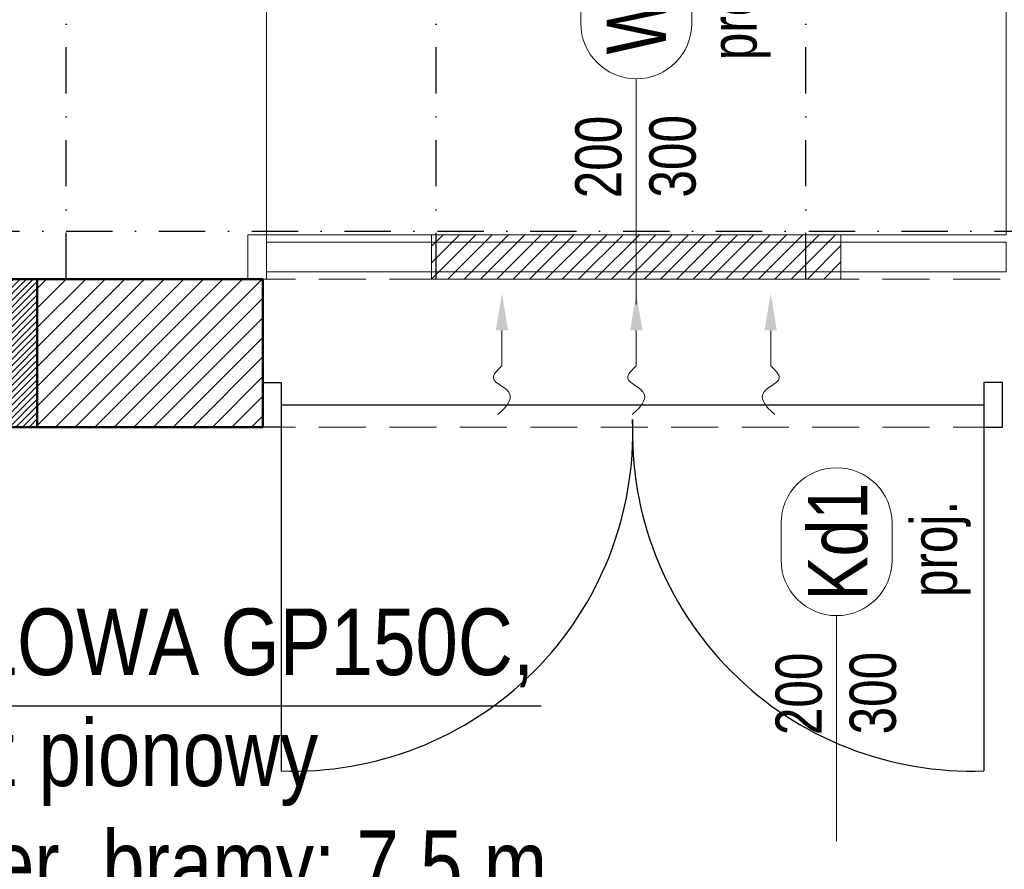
# Model space of a CAD drawing. Header units: centimetres. Extents: x -2715 to 104803, y -2927 to 32152.
# Tile 38 of 72: x 87423 to 87689, y -609 to -379. Entities that reach past the tile are written whole.
import ezdxf
from ezdxf.enums import TextEntityAlignment as Align
from ezdxf.lldxf.tags import DXFTag

# ---------------------------------------------------------------- set-up
doc = ezdxf.new("R2010")
doc.units = ezdxf.units.CM
doc.header["$MEASUREMENT"] = 0
doc.linetypes.add('DASHDOT2', pattern=[0.5, 0.25, -0.125, 0, -0.125])
doc.linetypes.add('HIDDENX2', pattern=[19.05, 12.7, -6.35])
for name, color, linetype, lineweight in [('0_TXT', 252, 'Continuous', 15), ('1_ doors proj.', 252, 'Continuous', 15), ('1_ hatch', 252, 'Continuous', 9), ('1_ hatch proj.', 252, 'Continuous', 9), ('1_ projection', 252, 'HIDDENX2', 5), ('1_ przerywana  S_CONSTRUCTION', 252, 'DASHDOT2', 25), ('1_ wall STRUCT', 252, 'Continuous', 50), ('1_ wall STRUCT proj.', 252, 'Continuous', 50), ('2_ doors description proj.', 252, 'Continuous', 15)]:
    doc.layers.add(name, color=color, linetype=linetype, lineweight=lineweight)
doc.layers.add('3_KRATA_dzrwi istn.', color=252, linetype='Continuous')
doc.layers.add('_IS_sanitarne.opis', color=105, linetype='Continuous')
doc.styles.add('ARIAL', font='arial.ttf', dxfattribs={"width": 0.8})
doc.styles.add('BIKTS', font='bikromsw.shx', dxfattribs={"width": 0.85})
doc.styles.get("Standard").update_dxf_attribs({"font": 'ARIALN.TTF'})
tags = doc.linetypes.add('Dash', pattern=[15, 10, -5]).pattern_tags.tags
tags[6:7] = [DXFTag(74, 4), DXFTag(75, 0), DXFTag(340, '0'), DXFTag(46, 0.0), DXFTag(50, 0.0), DXFTag(44, 0.0), DXFTag(45, 0.0)]
tags[4:5] = [DXFTag(74, 4), DXFTag(75, 0), DXFTag(340, '0'), DXFTag(46, 0.0), DXFTag(50, 0.0), DXFTag(44, 0.0), DXFTag(45, 0.0)]
doc.linetypes.add('FENCELINE9', pattern='A,1e-09,[163,AAA.SHX,S=1,R=0,X=0,Y=0],1.5,-0.5', length=2)

# ---------------------------------------------------------------- blocks, each defined once
blk = doc.blocks.new('vcfnbvcnbvm')
at = {"linetype": 'Dash', "ltscale": 20}
blk.add_lwpolyline([(-205, 6), (-5, 6), (-5, 306), (-205, 306), (-205, 6)], dxfattribs=at)
for points in [[(-210, 6), (-205, 6), (-205, -6), (-210, -6), (-210, 6)], [(-210, 6), (-205, 6), (-205, -6), (-210, -6), (-210, 6)], [(-205, 4), (-5, 4), (-5, -4), (-205, -4), (-205, 6)]]:
    blk.add_lwpolyline(points)
blk = doc.blocks.new('gfdgfdghf')
for points in [[(-200, 6), (-195, 6), (-195, -6), (-200, -6), (-200, 6)], [(-200, 6), (-195, 6), (-195, -6), (-200, -6), (-200, 6)], [(0, 6), (-5, 6), (-5, -6), (0, -6), (0, 6)], [(0, 6), (-5, 6), (-5, -6), (0, -6), (0, 6)], [(-195, -4), (-195, -99)], [(-5, -4), (-5, -99)]]:
    blk.add_lwpolyline(points)
at = {"linetype": 'FENCELINE9', "ltscale": 2.5}
blk.add_lwpolyline([(-195, 0), (-5, 0)], dxfattribs=at)
for centre, start, end in [((-191.62, -7.38), 267.8842, 2.1158), ((-8.38, -7.38), 177.8842, 272.1158)]:
    blk.add_arc(centre, 91.68, start, end)
blk = doc.blocks.new('_OZN.DRZWI')
blk.add_line((0, 0), (61.07, 0))
blk.add_lwpolyline([(-15, 15, -1), (-15, -15), (-25, -15, -1), (-25, 15)], format="xyb", close=True)
at = {"style": 'BIKTS', "width": 0.8}
blk.add_attdef('WYSOK', text='', height=8, rotation=0, dxfattribs=at).set_placement((27.59, 12.75), align=Align.TOP_CENTER)
for p in [(-20, 0), (75.14, 0)]:
    blk.add_attdef('OZN', text='', height=8, rotation=0, dxfattribs=at).set_placement(p, align=Align.MIDDLE)
blk.add_attdef('SZEROK', text='', height=8, rotation=0, dxfattribs=at).set_placement((27.59, -12.4), align=Align.CENTER)
blk = doc.blocks.new('RDFEWFGRDGBFH')
at = {"layer": '0_TXT', "color": 150, "linetype": 'ByBlock', "lineweight": -2}
blk.add_line((0, -10), (0, -19.6), dxfattribs=at)
blk.add_open_spline([(0, -19.6), (-1.24, -20.76), (-4.37, -23.71), (4.68, -26.45), (0.75, -31.26), (-0.92, -32.56), (-1.14, -32.73)], degree=3, knots=[0, 0, 0, 0, 4.027858, 10.239386, 15.868897, 16.708323, 16.708323, 16.708323, 16.708323], dxfattribs=at)
at = {"layer": '0_TXT', "color": 150}
blk.add_solid([(-1.67, -10), (0, 0), (1.67, -10)], dxfattribs=at)
blk = doc.blocks.new('NAWIEW')
at = {"layer": '1_ hatch proj.', "linetype": 'Dash', "ltscale": 5}
h = blk.add_hatch(dxfattribs=at)
h.set_pattern_fill('ANSI31', color=256, scale=25)
h.set_pattern_definition([(45, (-87022.5463, 436.0692), (-2.20970869, 2.20970869), [])])
h.paths.add_polyline_path([(-55.34, -13), (55.34, -13), (55.34, -1), (-55.34, -1)])
blk.add_lwpolyline([(-55.34, -13), (55.34, -13), (55.34, -1), (-55.34, -1)], close=True, dxfattribs=at)
at = {"layer": '0_TXT'}
for p in [(-36.33, -16.87), (0, -16.87)]:
    blk.add_blockref('RDFEWFGRDGBFH', p, dxfattribs=at)
at = {"layer": '0_TXT', "xscale": -1}
blk.add_blockref('RDFEWFGRDGBFH', (36.33, -16.87), dxfattribs=at)

msp = doc.modelspace()

# ---------------------------------------------------------------- hatches: boundary and pattern name
at = {"layer": '1_ hatch'}
h = msp.add_hatch(dxfattribs=at)
h.set_pattern_fill('ANSI31', color=256, scale=10)
h.paths.add_polyline_path([(87122.55, -489.07), (87122.55, -449.07), (87427.71, -449.07), (87427.71, -489.07)])
at = {"layer": '1_ hatch proj.'}
h = msp.add_hatch(dxfattribs=at)
h.set_pattern_fill('ANSI31', color=256, scale=30)
h.set_pattern_definition([(45, (433.1667, -2e-12), (-2.65165043, 2.65165043), [])])
h.paths.add_polyline_path([(87488.71, -489.07), (87427.71, -489.07), (87427.71, -449.07), (87488.71, -449.07)])

# ---------------------------------------------------------------- linework, layer by layer
at = {"layer": '1_ projection'}
for points in [[(87427.71, -449.07), (87750.71, -449.07)], [(87427.71, -489.07), (87750.71, -489.07)]]:
    msp.add_lwpolyline(points, dxfattribs=at)
at = {"layer": '1_ przerywana  S_CONSTRUCTION', "ltscale": 50}
for points in [[(87435.55, -449.07), (87435.55, 681.93)], [(87535.55, -449.07), (87535.55, 681.93)], [(87635.55, -449.07), (87635.55, 681.93)], [(86682.55, -436.07), (89183.55, -436.07)]]:
    msp.add_lwpolyline(points, dxfattribs=at)
at = {"layer": '1_ wall STRUCT'}
msp.add_lwpolyline([(87122.55, -489.07), (87122.55, -449.07), (87427.71, -449.07), (87427.71, -489.07), (87122.55, -489.07)], dxfattribs=at)
at = {"layer": '1_ wall STRUCT proj.'}
msp.add_lwpolyline([(87488.71, -489.07), (87427.71, -489.07), (87427.71, -449.07), (87488.71, -449.07), (87488.71, -489.07)], dxfattribs=at)
at = {"layer": '_IS_sanitarne.opis'}
msp.add_lwpolyline([(87165.95, -434.37), (87165.95, -564.47), (87563.94, -564.47)], dxfattribs=at)

# ---------------------------------------------------------------- block references
at = {"layer": '0_TXT'}
msp.add_blockref('NAWIEW', (87589.71, -436.07), dxfattribs=at)
at = {"layer": '1_ doors proj.'}
msp.add_blockref('vcfnbvcnbvm', (87694.71, -443.07), dxfattribs=at)
at = {"layer": '2_ doors description proj.'}
ref = msp.add_blockref('_OZN.DRZWI', (87589.71, -394.9), dxfattribs=dict(at, xscale=-1, rotation=89.99999999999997))
ref.add_attrib('OZN', 'proj.', dxfattribs={"layer": '0', "color": 7, "lineweight": 5, "height": 12.5, "rotation": 90, "style": 'BIKTS', "width": 0.8}).set_placement((87617.54, -376.85), align=Align.MIDDLE)
ref.add_attrib('WYSOK', '300', dxfattribs={"layer": '0', "color": 7, "lineweight": 5, "height": 12.5, "rotation": 90, "style": 'BIKTS', "width": 0.8}).set_placement((87593.25, -415.86), align=Align.TOP_CENTER)
ref.add_attrib('SZEROK', '200', dxfattribs={"layer": '0', "color": 7, "lineweight": 5, "height": 12.5, "rotation": 90, "style": 'BIKTS', "width": 0.8}).set_placement((87585.7, -416.06), align=Align.CENTER)
ref.add_attrib('OZN', 'W1', dxfattribs={"layer": '0', "color": 7, "lineweight": 5, "height": 16, "rotation": 90, "style": 'ARIAL', "width": 0.8}).set_placement((87589.71, -374.9), align=Align.MIDDLE)
ref = msp.add_blockref('_OZN.DRZWI', (87643.86, -540.09), dxfattribs=dict(at, xscale=-1, rotation=89.99999999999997))
ref.add_attrib('OZN', 'proj.', dxfattribs={"layer": '0', "color": 7, "lineweight": 5, "height": 12.5, "rotation": 90, "style": 'BIKTS', "width": 0.8}).set_placement((87671.69, -522.05), align=Align.MIDDLE)
ref.add_attrib('WYSOK', '300', dxfattribs={"layer": '0', "color": 7, "lineweight": 5, "height": 12.5, "rotation": 90, "style": 'BIKTS', "width": 0.8}).set_placement((87647.4, -561.05), align=Align.TOP_CENTER)
ref.add_attrib('SZEROK', '200', dxfattribs={"layer": '0', "color": 7, "lineweight": 5, "height": 12.5, "rotation": 90, "style": 'BIKTS', "width": 0.8}).set_placement((87639.85, -561.25), align=Align.CENTER)
ref.add_attrib('OZN', 'Kd1', dxfattribs={"layer": '0', "color": 7, "lineweight": 5, "height": 16, "rotation": 90, "style": 'ARIAL', "width": 0.8}).set_placement((87643.86, -520.09), align=Align.MIDDLE)
at = {"layer": '3_KRATA_dzrwi istn.', "color": 6}
msp.add_blockref('gfdgfdghf', (87688.71, -483.07), dxfattribs=at)

# ---------------------------------------------------------------- texts
at = {"layer": '_IS_sanitarne.opis', "insert": (87173.7, -538.17), "char_height": 18, "width": 433.1899, "attachment_point": 1}
msp.add_mtext('\\pxt4;\\fArial Narrow|b0|i0|c186;2 x KURTYNA PRZEMYSŁOWA GP150C, prod. SONNIGER - montaż pionowy\\P\\pt;Dł. kurtyny 150cm, max szer. bramy: 7,5 m\\PWydatek powietrza: 6800/3800/2600 m³/h\\PZasilanie: 230V 50Hz, pobór prądu: 2,16 A\\PPobór mocy: 500 W\\PWaga: 37 kg\\PIP=54', dxfattribs=at)

doc.saveas('drawing.dxf')
